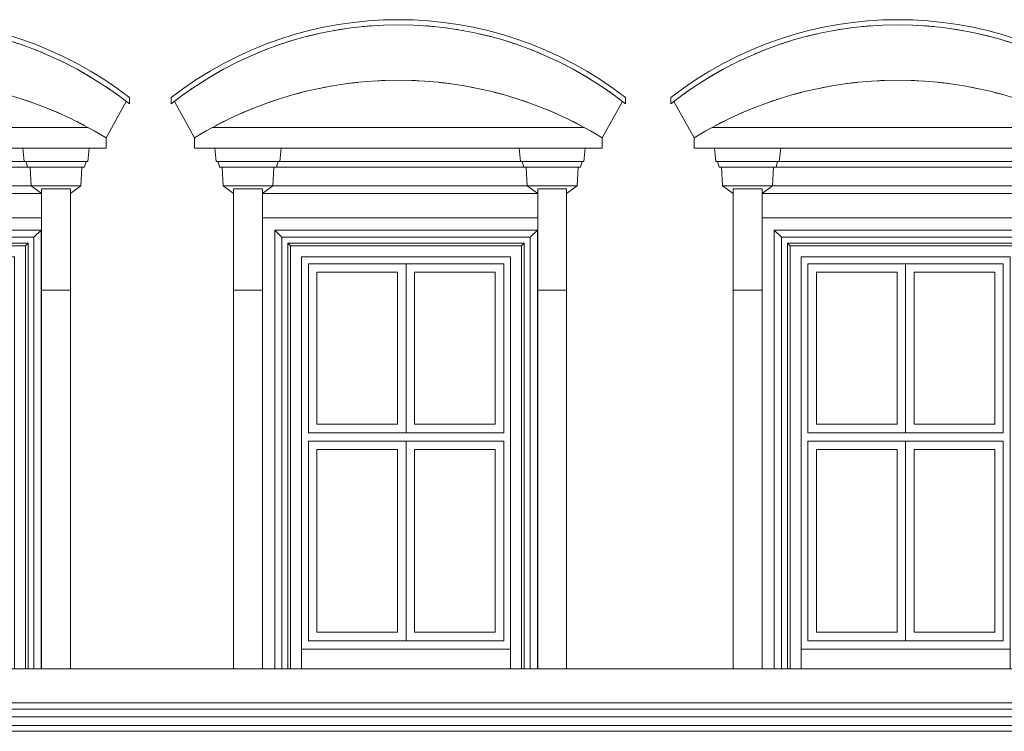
# Model space of a CAD drawing. Header units: metres. Extents: x -1.8 to 41.7, y -0.9 to 24.3.
# Tile 23 of 28: x 27.4 to 33.2, y 10.6 to 14.8. Entities that reach past the tile are written whole.
import ezdxf

# ---------------------------------------------------------------- set-up
doc = ezdxf.new("R2010")
doc.units = ezdxf.units.M
doc.layers.add('AV-STAVBA', color=7, linetype='Continuous', lineweight=18)

# ---------------------------------------------------------------- blocks, each defined once
blk = doc.blocks.new('WI_2-2_dvojité_bez středního sloupku - 1250x2320-1217601-Pohled JV')
at = {"layer": 'AV-STAVBA'}
for p, q in [((29.0798, 13.32), (29.0798, 12.325)), ((29.0798, 13.32), (30.2298, 13.32)), ((29.0798, 12.325), (29.0798, 13.32)), ((29.6548, 13.32), (29.0798, 13.32)), ((30.2298, 13.32), (29.6548, 13.32)), ((29.6548, 13.32), (29.6548, 12.325)), ((29.6548, 13.32), (29.6548, 12.325)), ((30.2298, 12.325), (30.2298, 13.32)), ((30.2298, 12.325), (30.2298, 13.32)), ((29.1298, 13.27), (29.1298, 12.375)), ((29.1298, 13.27), (29.6048, 13.27)), ((29.6048, 12.375), (29.6048, 13.27)), ((29.7048, 12.375), (29.7048, 13.27)), ((29.7048, 13.27), (30.1798, 13.27)), ((30.1798, 13.27), (30.1798, 12.375)), ((29.1298, 12.375), (29.6048, 12.375)), ((30.1798, 12.375), (29.7048, 12.375)), ((29.0798, 12.325), (30.2298, 12.325)), ((29.6548, 12.325), (29.0798, 12.325)), ((29.6548, 12.325), (30.2298, 12.325)), ((29.0798, 12.275), (29.0798, 11.1)), ((29.6134, 12.275), (29.0798, 12.275)), ((29.6548, 12.275), (29.0798, 12.275)), ((29.0798, 12.275), (29.0798, 11.1)), ((30.2298, 12.275), (29.6134, 12.275)), ((29.6548, 11.1), (29.6548, 12.275)), ((30.2298, 12.275), (29.6548, 12.275)), ((29.6548, 12.275), (29.6548, 11.1)), ((30.2298, 11.1), (30.2298, 12.275)), ((30.2298, 11.1), (30.2298, 12.275)), ((29.1298, 12.225), (29.6048, 12.225)), ((29.1298, 11.15), (29.1298, 12.225)), ((29.6048, 12.225), (29.6048, 11.15)), ((29.7048, 11.15), (29.7048, 12.225)), ((29.7048, 12.225), (30.1798, 12.225)), ((30.1798, 12.225), (30.1798, 11.15)), ((29.6048, 11.15), (29.1298, 11.15)), ((30.1798, 11.15), (29.7048, 11.15)), ((29.0798, 11.1), (29.6858, 11.1)), ((29.0798, 11.1), (29.6548, 11.1)), ((29.6548, 11.1), (30.2298, 11.1)), ((29.6858, 11.1), (30.2298, 11.1))]:
    blk.add_line(p, q, dxfattribs=at)
blk = doc.blocks.new('Podokenní římsa 3NP - Podokenní římsa 3NP-1611802-Pohled JV')
at = {"layer": 'AV-STAVBA'}
for p, q in [((21.7948, 10.935), (33.7591, 10.935)), ((33.7591, 10.735), (21.7948, 10.735)), ((33.8586, 10.697), (21.7948, 10.697)), ((33.9045, 10.651), (21.8317, 10.651)), ((33.9391, 10.5665), (21.7948, 10.5665)), ((33.9045, 10.601), (21.7952, 10.601))]:
    blk.add_line(p, q, dxfattribs=at)
blk = doc.blocks.new('Tympanon a šambrána 3NP6 - Tympanon a šambrána 2NP-1616061-Pohled JV')
at = {"layer": 'AV-STAVBA'}
for p, q in [((25.3714, 14.2747), (25.4898, 14.061)), ((27.8898, 14.061), (28.0082, 14.2747)), ((27.7836, 14.121), (25.596, 14.121)), ((25.4898, 14.061), (25.4898, 14.001)), ((27.8898, 14.001), (27.8898, 14.061)), ((25.4898, 14.001), (27.8898, 14.001)), ((25.6182, 13.9215), (25.6098, 14.001)), ((25.9915, 13.9215), (25.9998, 14.001)), ((27.4082, 13.9215), (27.3998, 14.001)), ((27.7815, 13.9215), (27.7898, 14.001)), ((25.9915, 13.9215), (25.6182, 13.9215)), ((25.6372, 13.8877), (25.6282, 13.9215)), ((25.9724, 13.8877), (25.9815, 13.9215)), ((27.4082, 13.9215), (25.9915, 13.9215)), ((27.7815, 13.9215), (27.4082, 13.9215)), ((27.4272, 13.8877), (27.4182, 13.9215)), ((27.7624, 13.8877), (27.7715, 13.9215)), ((25.9724, 13.8877), (25.6372, 13.8877)), ((25.658, 13.7778), (25.6522, 13.8877)), ((25.9516, 13.7778), (25.9574, 13.8877)), ((27.4272, 13.8877), (25.9724, 13.8877)), ((27.7624, 13.8877), (27.4272, 13.8877)), ((27.448, 13.7778), (27.4422, 13.8877)), ((27.7416, 13.7778), (27.7474, 13.8877)), ((25.7198, 13.7327), (25.658, 13.7778)), ((25.9516, 13.7778), (25.658, 13.7778)), ((25.7198, 13.7195), (25.7198, 13.761)), ((25.7198, 13.761), (25.8898, 13.761)), ((25.8898, 13.7327), (25.9516, 13.7778)), ((25.8898, 13.761), (25.8898, 13.7195)), ((27.448, 13.7778), (25.9516, 13.7778)), ((27.5098, 13.7327), (27.448, 13.7778)), ((27.7416, 13.7778), (27.448, 13.7778)), ((27.5098, 13.7195), (27.5098, 13.761)), ((27.5098, 13.761), (27.6798, 13.761)), ((27.6798, 13.7327), (27.7416, 13.7778)), ((27.6798, 13.761), (27.6798, 13.7195)), ((25.7198, 13.7195), (25.7198, 13.6015)), ((27.5098, 13.7327), (25.8898, 13.7327)), ((25.8898, 13.6015), (25.8898, 13.7195)), ((27.5098, 13.7195), (27.5098, 13.6015)), ((27.6798, 13.6015), (27.6798, 13.7195)), ((25.7198, 13.3565), (25.7198, 13.6015)), ((25.8898, 13.6015), (25.8898, 13.3565)), ((25.8898, 13.59), (27.5098, 13.59)), ((27.5098, 13.3565), (27.5098, 13.6015)), ((27.6798, 13.6015), (27.6798, 13.3565)), ((26.0045, 13.4753), (25.9621, 13.5177)), ((25.9621, 13.5177), (25.9621, 10.935)), ((25.9621, 13.5177), (27.5075, 13.5177)), ((27.4651, 13.4753), (27.5075, 13.5177)), ((27.5075, 13.5177), (27.5075, 10.935)), ((26.0045, 13.4753), (26.0045, 10.935)), ((27.4651, 13.4753), (26.0045, 13.4753)), ((27.4651, 10.935), (27.4651, 13.4753)), ((26.0548, 13.425), (26.0395, 13.4403)), ((26.0395, 13.4403), (26.0395, 10.935)), ((26.0395, 13.4403), (27.4301, 13.4403)), ((26.0548, 13.425), (26.0548, 10.935)), ((27.4148, 13.425), (26.0548, 13.425)), ((27.4148, 13.425), (27.4301, 13.4403)), ((27.4148, 10.935), (27.4148, 13.425)), ((27.4301, 13.4403), (27.4301, 10.935)), ((25.7198, 13.2939), (25.7198, 13.3565)), ((25.8898, 13.3565), (25.8898, 13.2939)), ((26.1198, 13.36), (26.1198, 10.935)), ((26.1198, 13.36), (27.3498, 13.36)), ((27.3498, 13.36), (27.3498, 10.935)), ((27.5098, 13.2939), (27.5098, 13.3565)), ((27.6798, 13.3565), (27.6798, 13.2939)), ((25.7198, 13.2425), (25.7198, 13.2939)), ((25.8898, 13.2939), (25.8898, 13.2425)), ((27.5098, 13.2425), (27.5098, 13.2939)), ((27.6798, 13.2939), (27.6798, 13.2425)), ((25.7198, 13.2425), (25.7198, 13.1638)), ((25.8898, 13.1638), (25.8898, 13.2425)), ((27.5098, 13.2425), (27.5098, 13.1638)), ((27.6798, 13.1638), (27.6798, 13.2425)), ((25.7198, 13.1638), (25.8898, 13.1638)), ((25.7198, 10.935), (25.7198, 13.1638)), ((25.8898, 13.1638), (25.8898, 10.935)), ((27.5098, 13.1638), (27.6798, 13.1638)), ((27.5098, 10.935), (27.5098, 13.1638)), ((27.6798, 13.1638), (27.6798, 10.935))]:
    blk.add_line(p, q, dxfattribs=at)
for centre, radius, start, end in [((26.6898, 12.575), 2.1518, 94.23471, 95.64584), ((26.6898, 12.575), 2.1518, 84.35416, 85.76529), ((26.6898, 12.575), 2.1518, 102.70417, 104.51788), ((26.6898, 12.575), 2.1518, 98.46944, 100.16252), ((26.6898, 12.575), 2.1518, 79.83748, 81.53056), ((26.6898, 12.575), 2.1518, 75.48212, 77.29583), ((26.6898, 12.575), 2.1518, 106.93891, 108.81947), ((26.6898, 12.575), 2.1518, 71.18053, 73.06109), ((26.6898, 12.575), 2.1518, 111.17366, 113.09663), ((26.6898, 12.575), 2.1518, 66.90337, 68.82634), ((26.6898, 12.575), 2.1518, 115.40842, 117.36062), ((26.6898, 12.575), 2.1518, 62.63938, 64.59158), ((26.6898, 12.575), 2.1518, 119.6432, 121.61672), ((26.6898, 12.575), 2.1518, 58.38328, 60.3568), ((26.6898, 12.1073), 2.2928, 58.44065, 121.55935), ((26.6898, 12.1073), 2.2928, 96.03031, 97.51561), ((26.6898, 12.1073), 2.2928, 92.00951, 93.00628), ((26.6898, 12.1073), 2.2928, 86.99381, 87.99051), ((26.6898, 12.1073), 2.2928, 82.48443, 83.96971), ((26.6898, 12.575), 2.1518, 123.87798, 125.86771), ((26.6898, 12.1073), 2.2928, 104.08305, 105.78276), ((26.6898, 12.1073), 2.2928, 100.05433, 101.69093), ((26.6898, 12.1073), 2.2928, 78.30909, 79.94569), ((26.6898, 12.1073), 2.2928, 74.21726, 75.91697), ((26.6898, 12.575), 2.1518, 54.13229, 56.12202), ((26.6898, 12.1073), 2.2928, 108.11906, 109.8412), ((26.6898, 12.1073), 2.2928, 70.15882, 71.88096), ((26.6898, 12.1073), 2.2928, 112.16719, 113.88294), ((26.6898, 12.1073), 2.2928, 66.11708, 67.83283), ((26.6898, 12.1073), 2.2928, 116.23755, 117.9151), ((26.6898, 12.1073), 2.2928, 62.08491, 63.76244)]:
    blk.add_arc(centre, radius, start, end, dxfattribs=at)
blk = doc.blocks.new('Tympanon a šambrána 3NP7 - Tympanon a šambrána 2NP-1616171-Pohled JV')
at = {"layer": 'AV-STAVBA'}
for p, q in [((28.2914, 14.2747), (28.4098, 14.061)), ((30.8098, 14.061), (30.9282, 14.2747)), ((30.7036, 14.121), (28.516, 14.121)), ((28.4098, 14.061), (28.4098, 14.001)), ((30.8098, 14.001), (30.8098, 14.061)), ((28.4098, 14.001), (30.8098, 14.001)), ((28.5382, 13.9215), (28.5298, 14.001)), ((28.9115, 13.9215), (28.9198, 14.001)), ((30.3282, 13.9215), (30.3198, 14.001)), ((30.7015, 13.9215), (30.7098, 14.001)), ((28.9115, 13.9215), (28.5382, 13.9215)), ((28.5572, 13.8877), (28.5482, 13.9215)), ((28.8924, 13.8877), (28.9015, 13.9215)), ((30.3282, 13.9215), (28.9115, 13.9215)), ((30.7015, 13.9215), (30.3282, 13.9215)), ((30.3472, 13.8877), (30.3382, 13.9215)), ((30.6824, 13.8877), (30.6915, 13.9215)), ((28.8924, 13.8877), (28.5572, 13.8877)), ((28.578, 13.7778), (28.5722, 13.8877)), ((28.8716, 13.7778), (28.8774, 13.8877)), ((30.3472, 13.8877), (28.8924, 13.8877)), ((30.6824, 13.8877), (30.3472, 13.8877)), ((30.368, 13.7778), (30.3622, 13.8877)), ((30.6616, 13.7778), (30.6674, 13.8877)), ((28.6398, 13.7327), (28.578, 13.7778)), ((28.8716, 13.7778), (28.578, 13.7778)), ((28.6398, 13.7195), (28.6398, 13.761)), ((28.6398, 13.761), (28.8098, 13.761)), ((28.8098, 13.7327), (28.8716, 13.7778)), ((28.8098, 13.761), (28.8098, 13.7195)), ((30.368, 13.7778), (28.8716, 13.7778)), ((30.4298, 13.7327), (30.368, 13.7778)), ((30.6616, 13.7778), (30.368, 13.7778)), ((30.4298, 13.7195), (30.4298, 13.761)), ((30.4298, 13.761), (30.5998, 13.761)), ((30.5998, 13.7327), (30.6616, 13.7778)), ((30.5998, 13.761), (30.5998, 13.7195)), ((28.6398, 13.7195), (28.6398, 13.6015)), ((30.4298, 13.7327), (28.8098, 13.7327)), ((28.8098, 13.6015), (28.8098, 13.7195)), ((30.4298, 13.7195), (30.4298, 13.6015)), ((30.5998, 13.6015), (30.5998, 13.7195)), ((28.6398, 13.3565), (28.6398, 13.6015)), ((28.8098, 13.6015), (28.8098, 13.3565)), ((28.8098, 13.59), (30.4298, 13.59)), ((30.4298, 13.3565), (30.4298, 13.6015)), ((30.5998, 13.6015), (30.5998, 13.3565)), ((28.9245, 13.4753), (28.8821, 13.5177)), ((28.8821, 13.5177), (28.8821, 10.935)), ((28.8821, 13.5177), (30.4275, 13.5177)), ((30.3851, 13.4753), (30.4275, 13.5177)), ((30.4275, 13.5177), (30.4275, 10.935)), ((28.9245, 13.4753), (28.9245, 10.935)), ((30.3851, 13.4753), (28.9245, 13.4753)), ((30.3851, 10.935), (30.3851, 13.4753)), ((28.9748, 13.425), (28.9595, 13.4403)), ((28.9595, 13.4403), (28.9595, 10.935)), ((28.9595, 13.4403), (30.3501, 13.4403)), ((28.9748, 13.425), (28.9748, 10.935)), ((30.3348, 13.425), (28.9748, 13.425)), ((30.3348, 13.425), (30.3501, 13.4403)), ((30.3348, 10.935), (30.3348, 13.425)), ((30.3501, 13.4403), (30.3501, 10.935)), ((28.6398, 13.2939), (28.6398, 13.3565)), ((28.8098, 13.3565), (28.8098, 13.2939)), ((29.0398, 13.36), (29.0398, 10.935)), ((29.0398, 13.36), (30.2698, 13.36)), ((30.2698, 13.36), (30.2698, 10.935)), ((30.4298, 13.2939), (30.4298, 13.3565)), ((30.5998, 13.3565), (30.5998, 13.2939)), ((28.6398, 13.2425), (28.6398, 13.2939)), ((28.8098, 13.2939), (28.8098, 13.2425)), ((30.4298, 13.2425), (30.4298, 13.2939)), ((30.5998, 13.2939), (30.5998, 13.2425)), ((28.6398, 13.2425), (28.6398, 13.1638)), ((28.8098, 13.1638), (28.8098, 13.2425)), ((30.4298, 13.2425), (30.4298, 13.1638)), ((30.5998, 13.1638), (30.5998, 13.2425)), ((28.6398, 13.1638), (28.8098, 13.1638)), ((28.6398, 10.935), (28.6398, 13.1638)), ((28.8098, 13.1638), (28.8098, 10.935)), ((30.4298, 13.1638), (30.5998, 13.1638)), ((30.4298, 10.935), (30.4298, 13.1638)), ((30.5998, 13.1638), (30.5998, 10.935))]:
    blk.add_line(p, q, dxfattribs=at)
for centre, radius, start, end in [((29.6098, 12.575), 2.1518, 94.24292, 95.64584), ((29.6098, 12.575), 2.1518, 84.35416, 85.76529), ((29.6098, 12.575), 2.1518, 102.70417, 104.51788), ((29.6098, 12.575), 2.1518, 98.46944, 100.16252), ((29.6098, 12.575), 2.1518, 79.83748, 81.53056), ((29.6098, 12.575), 2.1518, 75.48212, 77.29583), ((29.6098, 12.575), 2.1518, 106.93891, 108.81947), ((29.6098, 12.575), 2.1518, 71.18053, 73.06109), ((29.6098, 12.575), 2.1518, 111.17366, 113.09663), ((29.6098, 12.575), 2.1518, 66.90337, 68.82634), ((29.6098, 12.575), 2.1518, 115.40842, 117.36062), ((29.6098, 12.575), 2.1518, 62.63938, 64.59158), ((29.6098, 12.575), 2.1518, 119.6432, 121.61672), ((29.6098, 12.575), 2.1518, 58.38328, 60.3568), ((29.6098, 12.1073), 2.2928, 58.44065, 121.55935), ((29.6098, 12.1073), 2.2928, 96.03031, 97.51561), ((29.6098, 12.1073), 2.2928, 92.00951, 93.00628), ((29.6098, 12.1073), 2.2928, 86.99381, 87.99051), ((29.6098, 12.1073), 2.2928, 82.48443, 83.96971), ((29.6098, 12.575), 2.1518, 123.87798, 125.86771), ((29.6098, 12.1073), 2.2928, 104.08305, 105.78276), ((29.6098, 12.1073), 2.2928, 100.05433, 101.69093), ((29.6098, 12.1073), 2.2928, 78.30909, 79.94569), ((29.6098, 12.1073), 2.2928, 74.21726, 75.91697), ((29.6098, 12.575), 2.1518, 54.13229, 56.10884), ((29.6098, 12.1073), 2.2928, 108.11906, 109.8412), ((29.6098, 12.1073), 2.2928, 70.15882, 71.88096), ((29.6098, 12.1073), 2.2928, 112.16719, 113.88294), ((29.6098, 12.1073), 2.2928, 66.11708, 67.83283), ((29.6098, 12.1073), 2.2928, 116.23755, 117.9151), ((29.6098, 12.1073), 2.2928, 62.08491, 63.76244)]:
    blk.add_arc(centre, radius, start, end, dxfattribs=at)
blk = doc.blocks.new('Tympanon a šambrána 3NP8 - Tympanon a šambrána 2NP-1616281-Pohled JV')
at = {"layer": 'AV-STAVBA'}
for p, q in [((31.2314, 14.2747), (31.3498, 14.061)), ((33.7498, 14.061), (33.8682, 14.2747)), ((33.6436, 14.121), (31.456, 14.121)), ((31.3498, 14.061), (31.3498, 14.001)), ((33.7498, 14.001), (33.7498, 14.061)), ((31.3498, 14.001), (33.7498, 14.001)), ((31.4782, 13.9215), (31.4698, 14.001)), ((31.8515, 13.9215), (31.8598, 14.001)), ((33.2682, 13.9215), (33.2598, 14.001)), ((33.6415, 13.9215), (33.6498, 14.001)), ((31.8515, 13.9215), (31.4782, 13.9215)), ((31.4972, 13.8877), (31.4882, 13.9215)), ((31.8324, 13.8877), (31.8415, 13.9215)), ((33.2682, 13.9215), (31.8515, 13.9215)), ((33.6415, 13.9215), (33.2682, 13.9215)), ((33.2872, 13.8877), (33.2782, 13.9215)), ((33.6224, 13.8877), (33.6315, 13.9215)), ((31.8324, 13.8877), (31.4972, 13.8877)), ((31.518, 13.7778), (31.5122, 13.8877)), ((31.8116, 13.7778), (31.8174, 13.8877)), ((33.2872, 13.8877), (31.8324, 13.8877)), ((33.6224, 13.8877), (33.2872, 13.8877)), ((33.308, 13.7778), (33.3022, 13.8877)), ((33.6016, 13.7778), (33.6074, 13.8877)), ((31.5798, 13.7327), (31.518, 13.7778)), ((31.8116, 13.7778), (31.518, 13.7778)), ((31.5798, 13.7195), (31.5798, 13.761)), ((31.5798, 13.761), (31.7498, 13.761)), ((31.7498, 13.7327), (31.8116, 13.7778)), ((31.7498, 13.761), (31.7498, 13.7195)), ((33.308, 13.7778), (31.8116, 13.7778)), ((33.3698, 13.7327), (33.308, 13.7778)), ((33.6016, 13.7778), (33.308, 13.7778)), ((33.3698, 13.7195), (33.3698, 13.761)), ((33.3698, 13.761), (33.5398, 13.761)), ((33.5398, 13.7327), (33.6016, 13.7778)), ((33.5398, 13.761), (33.5398, 13.7195)), ((31.5798, 13.7195), (31.5798, 13.6015)), ((33.3698, 13.7327), (31.7498, 13.7327)), ((31.7498, 13.6015), (31.7498, 13.7195)), ((33.3698, 13.7195), (33.3698, 13.6015)), ((33.5398, 13.6015), (33.5398, 13.7195)), ((31.5798, 13.3565), (31.5798, 13.6015)), ((31.7498, 13.6015), (31.7498, 13.3565)), ((31.7498, 13.59), (33.3698, 13.59)), ((33.3698, 13.3565), (33.3698, 13.6015)), ((33.5398, 13.6015), (33.5398, 13.3565)), ((31.8645, 13.4753), (31.8221, 13.5177)), ((31.8221, 13.5177), (31.8221, 10.935)), ((31.8221, 13.5177), (33.3675, 13.5177)), ((33.3251, 13.4753), (33.3675, 13.5177)), ((33.3675, 13.5177), (33.3675, 10.935)), ((31.8645, 13.4753), (31.8645, 10.935)), ((33.3251, 13.4753), (31.8645, 13.4753)), ((33.3251, 10.935), (33.3251, 13.4753)), ((31.9148, 13.425), (31.8995, 13.4403)), ((31.8995, 13.4403), (31.8995, 10.935)), ((31.8995, 13.4403), (33.2901, 13.4403)), ((31.9148, 13.425), (31.9148, 10.935)), ((33.2748, 13.425), (31.9148, 13.425)), ((33.2748, 13.425), (33.2901, 13.4403)), ((33.2748, 10.935), (33.2748, 13.425)), ((33.2901, 13.4403), (33.2901, 10.935)), ((31.5798, 13.2939), (31.5798, 13.3565)), ((31.7498, 13.3565), (31.7498, 13.2939)), ((31.9798, 13.36), (31.9798, 10.935)), ((31.9798, 13.36), (33.2098, 13.36)), ((33.2098, 13.36), (33.2098, 10.935)), ((33.3698, 13.2939), (33.3698, 13.3565)), ((33.5398, 13.3565), (33.5398, 13.2939)), ((31.5798, 13.2425), (31.5798, 13.2939)), ((31.7498, 13.2939), (31.7498, 13.2425)), ((33.3698, 13.2425), (33.3698, 13.2939)), ((33.5398, 13.2939), (33.5398, 13.2425)), ((31.5798, 13.2425), (31.5798, 13.1638)), ((31.7498, 13.1638), (31.7498, 13.2425)), ((33.3698, 13.2425), (33.3698, 13.1638)), ((33.5398, 13.1638), (33.5398, 13.2425)), ((31.5798, 13.1638), (31.7498, 13.1638)), ((31.5798, 10.935), (31.5798, 13.1638)), ((31.7498, 13.1638), (31.7498, 10.935)), ((33.3698, 13.1638), (33.5398, 13.1638)), ((33.3698, 10.935), (33.3698, 13.1638)), ((33.5398, 13.1638), (33.5398, 10.935))]:
    blk.add_line(p, q, dxfattribs=at)
for centre, radius, start, end in [((32.5498, 12.575), 2.1518, 94.23471, 95.64584), ((32.5498, 12.575), 2.1518, 84.35416, 85.76529), ((32.5498, 12.575), 2.1518, 102.70417, 104.51788), ((32.5498, 12.575), 2.1518, 98.46944, 100.16252), ((32.5498, 12.575), 2.1518, 79.83748, 81.53056), ((32.5498, 12.575), 2.1518, 75.48212, 77.29583), ((32.5498, 12.575), 2.1518, 106.93891, 108.81947), ((32.5498, 12.575), 2.1518, 71.18053, 73.06109), ((32.5498, 12.575), 2.1518, 111.17366, 113.09663), ((32.5498, 12.575), 2.1518, 66.90337, 68.82634), ((32.5498, 12.575), 2.1518, 115.40842, 117.36062), ((32.5498, 12.575), 2.1518, 62.63938, 64.59158), ((32.5498, 12.575), 2.1518, 119.6432, 121.61672), ((32.5498, 12.575), 2.1518, 58.38328, 60.3568), ((32.5498, 12.1073), 2.2928, 58.44065, 121.55935), ((32.5498, 12.1073), 2.2928, 96.03031, 97.51561), ((32.5498, 12.1073), 2.2928, 92.00951, 93.00628), ((32.5498, 12.1073), 2.2928, 86.99381, 87.99051), ((32.5498, 12.1073), 2.2928, 82.48443, 83.96971), ((32.5498, 12.575), 2.1518, 123.87798, 125.86771), ((32.5498, 12.1073), 2.2928, 104.08305, 105.78276), ((32.5498, 12.1073), 2.2928, 100.05433, 101.69093), ((32.5498, 12.1073), 2.2928, 78.30909, 79.94569), ((32.5498, 12.1073), 2.2928, 74.21726, 75.91697), ((32.5498, 12.575), 2.1518, 54.13229, 56.12202), ((32.5498, 12.1073), 2.2928, 108.11906, 109.8412), ((32.5498, 12.1073), 2.2928, 70.15882, 71.88096), ((32.5498, 12.1073), 2.2928, 112.16719, 113.88294), ((32.5498, 12.1073), 2.2928, 66.11708, 67.83283), ((32.5498, 12.1073), 2.2928, 116.23755, 117.9151), ((32.5498, 12.1073), 2.2928, 62.08491, 63.76244)]:
    blk.add_arc(centre, radius, start, end, dxfattribs=at)

msp = doc.modelspace()

# ---------------------------------------------------------------- linework, layer by layer
at = {"layer": 'AV-STAVBA'}
for p, q in [((28.027, 14.2609), (28.027, 14.299)), ((28.2726, 14.299), (28.2726, 14.2609)), ((30.947, 14.2609), (30.947, 14.299)), ((31.2126, 14.299), (31.2126, 14.2609)), ((30.2698, 11.05), (29.0398, 11.05)), ((33.2098, 11.05), (31.9798, 11.05))]:
    msp.add_line(p, q, dxfattribs=at)
for centre, radius, start, end in [((26.6898, 12.575), 2.1818, 52.20154, 127.79846), ((26.6898, 12.575), 2.1518, 51.57931, 128.42069), ((29.6098, 12.575), 2.1818, 52.20154, 127.79846), ((29.6098, 12.575), 2.1518, 51.57931, 128.42069), ((32.5498, 12.575), 2.1818, 52.20154, 127.79846), ((32.5498, 12.575), 2.1518, 51.57931, 128.42069)]:
    msp.add_arc(centre, radius, start, end, dxfattribs=at)

# ---------------------------------------------------------------- block references
for name, p in [('Tympanon a šambrána 3NP6 - Tympanon a šambrána 2NP-1616061-Pohled JV', (0, 0)), ('Tympanon a šambrána 3NP7 - Tympanon a šambrána 2NP-1616171-Pohled JV', (0, 0)), ('Tympanon a šambrána 3NP8 - Tympanon a šambrána 2NP-1616281-Pohled JV', (0, 0)), ('WI_2-2_dvojité_bez středního sloupku - 1250x2320-1217601-Pohled JV', (0, 0)), ('WI_2-2_dvojité_bez středního sloupku - 1250x2320-1217601-Pohled JV', (2.94, 0)), ('Podokenní římsa 3NP - Podokenní římsa 3NP-1611802-Pohled JV', (0, 0))]:
    msp.add_blockref(name, p, dxfattribs=at)

doc.saveas('drawing.dxf')
